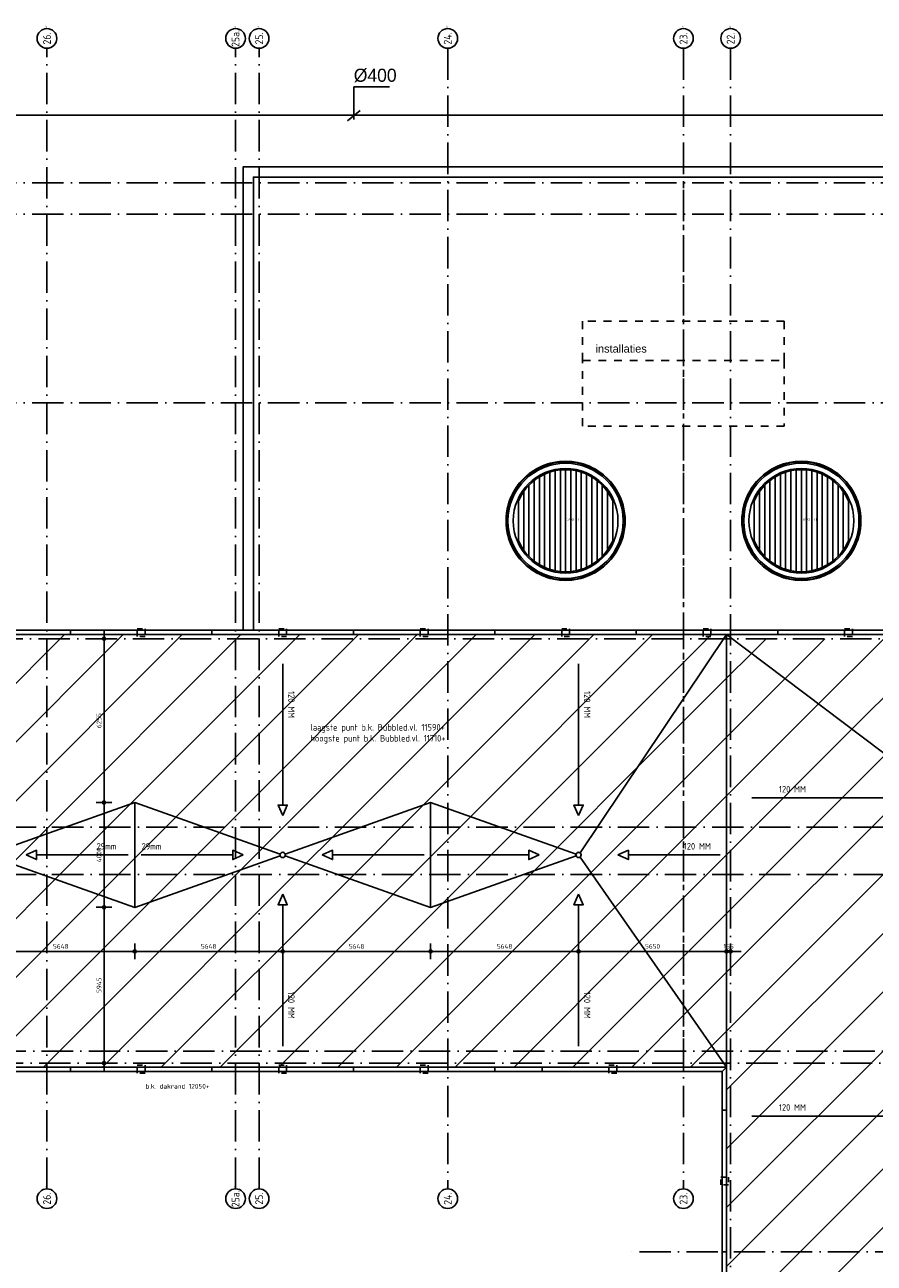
# Model space of a CAD drawing. Extents: x -9573 to 237800, y 0 to 168200.
# Tile 8 of 37: x 35513 to 67942, y 78140 to 125415. Entities that reach past the tile are written whole.
import ezdxf
from ezdxf.enums import TextEntityAlignment as Align

# ---------------------------------------------------------------- set-up
doc = ezdxf.new("R2010")
doc.units = 0
doc.header["$LTSCALE"] = 200
for name, pattern in [('2322121', [2000, 1000, 1000]), ('DASHDOT', [9, 6, -1.5, 0, -1.5]), ('DASHED', [3, 1.5, -1.5]), ('HIDDEN', [2, 1, -1])]:
    doc.linetypes.add(name, pattern=pattern)
doc.layers.get('0').update_dxf_attribs({"linetype": 'CONTINUOUS'})
doc.layers.get('DEFPOINTS').update_dxf_attribs({"linetype": 'CONTINUOUS'})
for name, color, linetype in [('AL$1----_ALGEMEEN', 7, 'CONTINUOUS'), ('AL$1----_MAATVOERING', 7, 'CONTINUOUS'), ('AL$1----_TEKST', 7, 'CONTINUOUS'), ('AL$7----_STRAMIEN', 1, 'DASHDOT'), ('AL27----_DAKEN', 7, 'CONTINUOUS'), ('AL27---_DAKAFSCHOT', 7, 'CONTINUOUS'), ('ALN-----_BLOCKNAAM', 2, 'CONTINUOUS'), ('BL$4----', 7, 'CONTINUOUS'), ('OL59----_WTBINST', 7, 'CONTINUOUS'), ('WL524---', 4, 'CONTINUOUS')]:
    doc.layers.add(name, color=color, linetype=linetype)
doc.styles.add('BURO-025', font='BUROFONT.shx', dxfattribs={"height": 500})
doc.styles.get("Standard").update_dxf_attribs({"font": 'ISOCP'})
doc.dimstyles.new('018STIP100UIT', dxfattribs={"dimscale": 100, "dimtxt": 1.8, "dimasz": 2, "dimexe": 2, "dimexo": 3, "dimgap": 1, "dimtad": 1, "dimdec": 4, "dimrnd": 1, "dimtxsty": 'STANDARD', "dimblk": 'MSTR3', "dimblk1": 'MSTR3', "dimblk2": 'MSTR3', "dimsah": 1, "dimcen": 3, "dimdle": 1.25, "dimse1": 1, "dimse2": 1, "dimclrd": 256, "dimclre": 1, "dimclrt": 7, "dimazin": 3, "dimtfac": 0.75, "dimtdec": 4, "dimtix": 1, "dimtmove": 0, "dimatfit": 3, "dimtvp": 1.5, "dimtolj": 1, "dimtzin": 0})

# ---------------------------------------------------------------- blocks, each defined once
blk = doc.blocks.new('DAKLICHT')
at = {"layer": 'AL$1----_ALGEMEEN', "color": 1}
for points in [[(-500, 1885), (-500, 1936)], [(-400, -1909), (-400, 1909)], [(-300, 1927), (-300, 1977)], [(-200, -1940), (-200, 1940)], [(-100, 1947), (-100, 1997)], [(0, -1950), (0, 1950)], [(100, 1947), (100, 1997)], [(200, -1940), (200, 1940)], [(300, 1927), (300, 1977)], [(400, -1909), (400, 1909)], [(500, 1885), (500, 1936)], [(-1300, 1453), (-1300, 1520)], [(-1200, -1537), (-1200, 1537)], [(-1100, 1610), (-1100, 1670)], [(-1000, -1674), (-1000, 1674)], [(-900, 1730), (-900, 1786)], [(-800, -1778), (-800, 1778)], [(-700, 1820), (-700, 1873)], [(-600, -1855), (-600, 1855)], [(600, -1855), (600, 1855)], [(700, 1820), (700, 1873)], [(800, -1778), (800, 1778)], [(900, 1730), (900, 1786)], [(1000, -1674), (1000, 1674)], [(1100, 1610), (1100, 1670)], [(1200, -1537), (1200, 1537)], [(1300, 1453), (1300, 1520)], [(-1700, 955), (-1700, 1054)], [(-1600, -1115), (-1600, 1115)], [(-1500, 1246), (-1500, 1323)], [(-1400, -1357), (-1400, 1357)], [(1400, -1357), (1400, 1357)], [(1500, 1246), (1500, 1323)], [(1600, -1115), (1600, 1115)], [(1700, 955), (1700, 1054)], [(-1800, -750), (-1800, 750)], [(1800, -750), (1800, 750)], [(-1700, -1054), (-1700, -955)], [(-1500, -1323), (-1500, -1246)], [(1500, -1323), (1500, -1246)], [(1700, -1054), (1700, -955)], [(-1300, -1520), (-1300, -1453)], [(-1100, -1670), (-1100, -1610)], [(-900, -1786), (-900, -1730)], [(-700, -1873), (-700, -1820)], [(-500, -1936), (-500, -1885)], [(500, -1936), (500, -1885)], [(700, -1873), (700, -1820)], [(900, -1786), (900, -1730)], [(1100, -1670), (1100, -1610)], [(1300, -1520), (1300, -1453)], [(-300, -1977), (-300, -1927)], [(-100, -1997), (-100, -1947)], [(100, -1997), (100, -1947)], [(300, -1977), (300, -1927)]]:
    blk.add_lwpolyline(points, dxfattribs=at)
for radius in [2273, 2255, 2200, 2000]:
    blk.add_circle((0, 0), radius, dxfattribs=at)
for start, end in [(22.6199, 157.3801), (202.6199, 337.3801)]:
    blk.add_arc((0, 0), 1950, start, end, dxfattribs=at)
at = {"layer": 'ALN-----_BLOCKNAAM', "linetype": 'CONTINUOUS'}
blk.add_text('DAKLICHT', height=100, dxfattribs=at).set_placement((0, 0))
blk = doc.blocks.new('MSTR3')
at = {"color": 0, "linetype": 'CONTINUOUS'}
for p, q in [((-1, 0), (0, 0)), ((0, 1.5), (0, 0)), ((0, 0), (0, -1.5)), ((0, 0), (1.5, 0))]:
    blk.add_line(p, q, dxfattribs=at)
blk.add_circle((0, 0), 0.3, dxfattribs=at)
blk = doc.blocks.new('*D24')
at = {"linetype": 'BYBLOCK'}
blk.add_line((39911, 90046), (45159, 90046), dxfattribs=at)
at = {"layer": 'DEFPOINTS', "color": 0, "linetype": 'BYBLOCK'}
for p in [(45359, 93726), (39711, 91726), (45359, 90046)]:
    blk.add_point(p, dxfattribs=at)
at = {"linetype": 'BYBLOCK', "xscale": 200, "yscale": 200, "zscale": 200, "rotation": 180}
blk.add_blockref('MSTR3', (39711, 90046), dxfattribs=at)
at = {"linetype": 'BYBLOCK', "xscale": 200, "yscale": 200, "zscale": 200}
blk.add_blockref('MSTR3', (45359, 90046), dxfattribs=at)
at = {"color": 7, "linetype": 'BYBLOCK', "insert": (42535, 90236), "char_height": 180, "attachment_point": 5}
blk.add_mtext('\\A1;5648', dxfattribs=at)
blk = doc.blocks.new('*D25')
at = {"linetype": 'BYBLOCK'}
blk.add_line((45559, 90046), (50807, 90046), dxfattribs=at)
at = {"layer": 'DEFPOINTS', "color": 0, "linetype": 'BYBLOCK'}
for p in [(45359, 93726), (51007, 91726), (51007, 90046)]:
    blk.add_point(p, dxfattribs=at)
at = {"linetype": 'BYBLOCK', "xscale": 200, "yscale": 200, "zscale": 200, "rotation": 180}
blk.add_blockref('MSTR3', (45359, 90046), dxfattribs=at)
at = {"linetype": 'BYBLOCK', "xscale": 200, "yscale": 200, "zscale": 200}
blk.add_blockref('MSTR3', (51007, 90046), dxfattribs=at)
at = {"color": 7, "linetype": 'BYBLOCK', "insert": (48183, 90236), "char_height": 180, "attachment_point": 5}
blk.add_mtext('\\A1;5648', dxfattribs=at)
blk = doc.blocks.new('*D26')
at = {"linetype": 'BYBLOCK'}
blk.add_line((51207, 90046), (56455, 90046), dxfattribs=at)
at = {"layer": 'DEFPOINTS', "color": 0, "linetype": 'BYBLOCK'}
for p in [(56655, 93726), (51007, 91726), (56655, 90046)]:
    blk.add_point(p, dxfattribs=at)
at = {"linetype": 'BYBLOCK', "xscale": 200, "yscale": 200, "zscale": 200, "rotation": 180}
blk.add_blockref('MSTR3', (51007, 90046), dxfattribs=at)
at = {"linetype": 'BYBLOCK', "xscale": 200, "yscale": 200, "zscale": 200}
blk.add_blockref('MSTR3', (56655, 90046), dxfattribs=at)
at = {"color": 7, "linetype": 'BYBLOCK', "insert": (53831, 90236), "char_height": 180, "attachment_point": 5}
blk.add_mtext('\\A1;5648', dxfattribs=at)
blk = doc.blocks.new('*D27')
at = {"linetype": 'BYBLOCK'}
blk.add_line((56855, 90046), (62105, 90046), dxfattribs=at)
at = {"layer": 'DEFPOINTS', "color": 0, "linetype": 'BYBLOCK'}
for p in [(62305, 102135), (56655, 93726), (62305, 90046)]:
    blk.add_point(p, dxfattribs=at)
at = {"linetype": 'BYBLOCK', "xscale": 200, "yscale": 200, "zscale": 200, "rotation": 180}
blk.add_blockref('MSTR3', (56655, 90046), dxfattribs=at)
at = {"linetype": 'BYBLOCK', "xscale": 200, "yscale": 200, "zscale": 200}
blk.add_blockref('MSTR3', (62305, 90046), dxfattribs=at)
at = {"color": 7, "linetype": 'BYBLOCK', "insert": (59480, 90236), "char_height": 180, "attachment_point": 5}
blk.add_mtext('\\A1;5650', dxfattribs=at)
blk = doc.blocks.new('*D28')
at = {"linetype": 'BYBLOCK'}
for p, q in [((62105, 90046), (61905, 90046)), ((62305, 90046), (62460, 90046)), ((62660, 90046), (62860, 90046))]:
    blk.add_line(p, q, dxfattribs=at)
at = {"layer": 'DEFPOINTS', "color": 0, "linetype": 'BYBLOCK'}
for p in [(62305, 102135), (62460, 92980), (62460, 90046)]:
    blk.add_point(p, dxfattribs=at)
at = {"linetype": 'BYBLOCK', "xscale": 200, "yscale": 200, "zscale": 200}
blk.add_blockref('MSTR3', (62305, 90046), dxfattribs=at)
at = {"linetype": 'BYBLOCK', "xscale": 200, "yscale": 200, "zscale": 200, "rotation": 180}
blk.add_blockref('MSTR3', (62460, 90046), dxfattribs=at)
at = {"color": 7, "linetype": 'BYBLOCK', "insert": (62383, 90236), "char_height": 180, "attachment_point": 5}
blk.add_mtext('\\A1;155', dxfattribs=at)
blk = doc.blocks.new('*D29')
at = {"linetype": 'BYBLOCK'}
blk.add_line((39511, 90046), (34263, 90046), dxfattribs=at)
at = {"layer": 'DEFPOINTS', "color": 0, "linetype": 'BYBLOCK'}
for p in [(34063, 93726), (39711, 91726), (34063, 90046)]:
    blk.add_point(p, dxfattribs=at)
at = {"linetype": 'BYBLOCK', "xscale": 200, "yscale": 200, "zscale": 200, "rotation": 180}
blk.add_blockref('MSTR3', (34063, 90046), dxfattribs=at)
at = {"linetype": 'BYBLOCK', "xscale": 200, "yscale": 200, "zscale": 200}
blk.add_blockref('MSTR3', (39711, 90046), dxfattribs=at)
at = {"color": 7, "linetype": 'BYBLOCK', "insert": (36887, 90236), "char_height": 180, "attachment_point": 5}
blk.add_mtext('\\A1;5648', dxfattribs=at)
blk = doc.blocks.new('*D31')
at = {"linetype": 'BYBLOCK'}
blk.add_line((38539, 85980), (38539, 91526), dxfattribs=at)
at = {"layer": 'DEFPOINTS', "color": 0, "linetype": 'BYBLOCK'}
for p in [(38539, 91726), (39711, 91726), (36360, 85780)]:
    blk.add_point(p, dxfattribs=at)
at = {"linetype": 'BYBLOCK', "xscale": 200, "yscale": 200, "zscale": 200}
for p, rotation in [((38539, 91726), 90), ((38539, 85780), 270)]:
    blk.add_blockref('MSTR3', p, dxfattribs=dict(at, rotation=rotation))
at = {"color": 7, "linetype": 'BYBLOCK', "insert": (38349, 88753), "char_height": 180, "attachment_point": 5, "rotation": 90}
blk.add_mtext('\\A1;5945', dxfattribs=at)
blk = doc.blocks.new('*D32')
at = {"linetype": 'BYBLOCK'}
blk.add_line((38539, 91926), (38539, 95526), dxfattribs=at)
at = {"layer": 'DEFPOINTS', "color": 0, "linetype": 'BYBLOCK'}
for p in [(38539, 95726), (39711, 95726), (39711, 91726)]:
    blk.add_point(p, dxfattribs=at)
at = {"linetype": 'BYBLOCK', "xscale": 200, "yscale": 200, "zscale": 200}
for p, rotation in [((38539, 95726), 90), ((38539, 91726), 270)]:
    blk.add_blockref('MSTR3', p, dxfattribs=dict(at, rotation=rotation))
at = {"color": 7, "linetype": 'BYBLOCK', "insert": (38349, 93726), "char_height": 180, "attachment_point": 5, "rotation": 90}
blk.add_mtext('\\A1;4000', dxfattribs=at)
blk = doc.blocks.new('*D33')
at = {"linetype": 'BYBLOCK'}
blk.add_line((38539, 95926), (38539, 101780), dxfattribs=at)
at = {"layer": 'DEFPOINTS', "color": 0, "linetype": 'BYBLOCK'}
for p in [(36360, 101980), (38539, 101980), (39711, 95726)]:
    blk.add_point(p, dxfattribs=at)
at = {"linetype": 'BYBLOCK', "xscale": 200, "yscale": 200, "zscale": 200}
for p, rotation in [((38539, 101980), 90), ((38539, 95726), 270)]:
    blk.add_blockref('MSTR3', p, dxfattribs=dict(at, rotation=rotation))
at = {"color": 7, "linetype": 'BYBLOCK', "insert": (38349, 98853), "char_height": 180, "attachment_point": 5, "rotation": 90}
blk.add_mtext('\\A1;6255', dxfattribs=at)
blk = doc.blocks.new('1011')
at = {"layer": 'AL$7----_STRAMIEN', "color": 7, "linetype": 'CONTINUOUS'}
blk.add_circle((-750, 0), 750, dxfattribs=at)
at = {"layer": 'ALN-----_BLOCKNAAM', "linetype": 'CONTINUOUS'}
blk.add_text('1011', height=100, dxfattribs=at).set_placement((0, 0))

msp = doc.modelspace()

# ---------------------------------------------------------------- hatches: boundary and pattern name
at = {"layer": 'BL$4----'}
h = msp.add_hatch(dxfattribs=at)
h.set_pattern_fill('ANSI31', color=256, scale=500, style=0)
h.paths.add_polyline_path([(28412.41608, 102135.22757), (62305.12166, 102135.22757), (56654.76887, 93725.58036), (51006.76887, 95725.58036), (45358.76887, 93725.58036), (39710.76887, 95725.58036), (34062.76887, 93725.58036)])
h.paths.add_polyline_path([(28412.41608, 85625.58036), (62305.12166, 85625.58036), (56654.76887, 93725.58036), (51006.76887, 91725.58036), (45358.76887, 93725.58036), (39710.76887, 91725.58036), (34062.76887, 93725.58036)])
h = msp.add_hatch(dxfattribs=at)
h.set_pattern_fill('ANSI31', color=256, scale=500, style=0)
h.paths.add_polyline_path([(62305.12166, 102135.22757), (70560.12166, 95905.40396), (68560.12166, 89830.40396), (70560.12166, 83755.40396), (68560.12166, 77680.40396), (70560.12166, 71605.40396), (68560.12166, 65530.40396), (70560.12166, 59455.40396), (62305.12166, 53225.58036)])
h = msp.add_hatch(dxfattribs=at)
h.set_pattern_fill('ANSI31', color=256, scale=500, style=0)
h.paths.add_polyline_path([(60660.12166, 99686.90794), (57363.61218, 94780.58036), (60660.12166, 94780.58036)])
h.paths.add_polyline_path([(62305.12166, 101980.58036), (62201.21584, 101980.58036), (60660.12166, 99686.90794), (60660.12166, 94780.58036), (62305.12166, 94780.58036)])
h.paths.add_polyline_path([(62305.12166, 92980.58036), (62305.12166, 94780.58036), (60660.12166, 94780.58036), (60660.12166, 92980.58036)])
h.paths.add_polyline_path([(58158.28838, 93725.58036), (58558.28838, 93901.63765), (58558.28838, 93725.58036), (60660.12166, 93725.58036), (60660.12166, 94780.58036), (57363.61218, 94780.58036), (56710.53865, 93808.58476, -0.5272659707), (56711.98151, 93643.56381), (57174.46181, 92980.58036), (60660.12166, 92980.58036), (60660.12166, 93725.58036), (58558.28838, 93725.58036), (58558.28838, 93549.52306)])
h.paths.add_polyline_path([(60660.12166, 87983.7517), (60660.12166, 92980.58036), (57174.46181, 92980.58036)])
h.paths.add_polyline_path([(60660.12166, 87983.7517), (61883.08914, 86230.58036), (62305.12166, 86230.58036), (62305.12166, 92980.58036), (60660.12166, 92980.58036)])
h.paths.add_polyline_path([(60691.74264, 94243.53077), (61766.74264, 94243.53077), (61766.74264, 93868.48156), (60691.74264, 93868.48156)], flags=24)
h.paths.add_polyline_path([(59209.8744, 90371.21576), (59750.01613, 90371.21576), (59750.01613, 90101.21576), (59209.8744, 90101.21576)], flags=24)
h.paths.add_polyline_path([(62189.89374, 90371.21576), (62575.34958, 90371.21576), (62575.34958, 90101.21576), (62189.89374, 90101.21576)], flags=9)
h = msp.add_hatch(dxfattribs=at)
h.set_pattern_fill('ANSI31', color=256, scale=500, style=0)
h.paths.add_polyline_path([(62509.80749, 101980.58036), (69660.12166, 96584.43305), (69660.12166, 101980.58036)])
h = msp.add_hatch(dxfattribs=at)
h.set_pattern_fill('ANSI31', color=256, scale=500, style=0)
h.paths.add_polyline_path([(34062.76887, 93725.58036), (39710.76887, 95725.58036), (45358.76887, 93725.58036), (51006.76887, 95725.58036), (56654.76887, 93725.58036), (51006.76887, 91725.58036), (45358.76887, 93725.58036), (39710.76887, 91725.58036)])

# ---------------------------------------------------------------- linework, layer by layer
at = {"layer": 'AL$7----_STRAMIEN', "color": 1}
msp.add_line((83577.44753, 78580.58036), (58560.12166, 78580.58036), dxfattribs=at)
for points in [[(36360.12166, 80980.58035), (36360.12166, 124517.90623)], [(43560.12166, 80980.58035), (43560.12166, 124517.90623)], [(44460.12166, 80980.58035), (44460.12166, 124517.90623)], [(51660.12166, 124517.90623), (51660.12166, 80980.58035)], [(60660.12166, 124517.90623), (60660.12166, 80980.58035)], [(62460.12166, 124517.90623), (62460.12166, 48441.6449)], [(81997.44753, 119380.58036), (-5367.20421, 119380.58036)], [(81997.44753, 118180.58036), (-5367.20421, 118180.58036)], [(81997.44753, 110980.58036), (-5367.20421, 110980.58036)], [(-5367.20421, 101980.58036), (233965.12151, 101980.58036)], [(233960.29813, 94780.58036), (-5367.20421, 94780.58036)], [(233960.29813, 92980.58036), (-5367.20421, 92980.58036)], [(233568.74068, 86230.58036), (-2089.62728, 86230.58036)], [(84060.12166, 85780.58036), (-5351.03716, 85780.58036)]]:
    msp.add_lwpolyline(points, dxfattribs=at)
at = {"layer": 'AL27----_DAKEN', "color": 1}
for points in [[(43850.12166, 102290.58033), (43850.12166, 119990.58036), (77470.12166, 119990.58036), (77470.12166, 102290.58033)], [(44240.12166, 102290.58033), (44240.12166, 119600.58036), (77080.12166, 119600.58036), (77080.12166, 102290.58033)]]:
    msp.add_lwpolyline(points, dxfattribs=at)
at = {"layer": 'AL27----_DAKEN', "color": 1, "linetype": 'HIDDEN'}
msp.add_lwpolyline([(60660.12166, 119380.40396), (60660.12166, 85780.40396)], dxfattribs=at)
at = {"layer": 'AL27----_DAKEN', "color": 4}
for points in [[(11740.12166, 102300.22757), (11740.12166, 53060.58036), (28579.76887, 53060.58036), (28579.76887, 85460.58036), (62140.12166, 85460.58036), (62140.12166, 53060.58036), (78979.76887, 53060.58036), (78979.76887, 102300.22757)], [(11905.12166, 102135.22757), (11905.12166, 53225.58036), (28414.76887, 53225.58036), (28414.76887, 85625.58036), (62305.12166, 85625.58036), (62305.12166, 53225.58036), (78814.76887, 53225.58036), (78814.76887, 102135.22757)]]:
    msp.add_lwpolyline(points, close=True, dxfattribs=at)
for points in [[(37260.12166, 102135.22757), (37260.12166, 102290.40396)], [(42660.12166, 102135.22757), (42660.12166, 102290.40396)], [(48060.12166, 102135.22757), (48060.12166, 102290.40396)], [(53460.12166, 102135.22757), (53460.12166, 102290.40396)], [(58860.12166, 102135.22757), (58860.12166, 102290.40396)], [(64260.12166, 102135.22757), (64260.12166, 102290.40396)], [(37260.12166, 85470.40396), (37260.12166, 85625.58036)], [(42660.12166, 85470.40396), (42660.12166, 85625.58036)], [(48060.12166, 85470.40396), (48060.12166, 85625.58036)], [(53460.12166, 85470.40396), (53460.12166, 85625.58036)], [(55260.12166, 85470.40396), (55260.12166, 85625.58036)], [(60660.12166, 85470.40396), (60660.12166, 85625.58036)], [(62149.94526, 83980.40396), (62305.12166, 83980.40396)], [(62149.94526, 78580.40396), (62305.12166, 78580.40396)]]:
    msp.add_lwpolyline(points, dxfattribs=at)
at = {"layer": 'AL27----_DAKEN', "color": 1, "linetype": 'HIDDEN'}
for points in [[(39810.12166, 102062.81577), (39810.12166, 102362.81577), (40110.12166, 102362.81577), (40110.12166, 102062.81577)], [(45210.12166, 102062.81577), (45210.12166, 102362.81577), (45510.12166, 102362.81577), (45510.12166, 102062.81577)], [(50610.12166, 102062.81577), (50610.12166, 102362.81577), (50910.12166, 102362.81577), (50910.12166, 102062.81577)], [(56010.12166, 102062.81577), (56010.12166, 102362.81577), (56310.12166, 102362.81577), (56310.12166, 102062.81577)], [(61410.12166, 102062.81577), (61410.12166, 102362.81577), (61710.12166, 102362.81577), (61710.12166, 102062.81577)], [(66810.12166, 102062.81577), (66810.12166, 102362.81577), (67110.12166, 102362.81577), (67110.12166, 102062.81577)], [(39810.12166, 85397.99216), (39810.12166, 85697.99216), (40110.12166, 85697.99216), (40110.12166, 85397.99216)], [(45210.12166, 85397.99216), (45210.12166, 85697.99216), (45510.12166, 85697.99216), (45510.12166, 85397.99216)], [(50610.12166, 85397.99216), (50610.12166, 85697.99216), (50910.12166, 85697.99216), (50910.12166, 85397.99216)], [(57810.12166, 85397.99216), (57810.12166, 85697.99216), (58110.12166, 85697.99216), (58110.12166, 85397.99216)], [(62382.44526, 81130.40396), (62082.44526, 81130.40396), (62082.44526, 81430.40396), (62382.44526, 81430.40396)]]:
    msp.add_lwpolyline(points, close=True, dxfattribs=at)
at = {"layer": 'AL27----_DAKEN'}
for points in [[(62305.12166, 102135.22757), (62305.12166, 85625.58036)], [(45358.76887, 95629.09987), (45358.76887, 101019.88777)], [(56654.76887, 95629.09987), (56654.76887, 101019.88777)], [(45358.76887, 95229.09987), (45182.71157, 95629.09987), (45358.76887, 95629.09987)], [(45358.76887, 95229.09987), (45534.82617, 95629.09987), (45358.76887, 95629.09987)], [(56654.76887, 95229.09987), (56478.71157, 95629.09987), (56654.76887, 95629.09987)], [(56654.76887, 95229.09987), (56830.82617, 95629.09987), (56654.76887, 95629.09987)], [(68656.60215, 95905.40396), (63265.81425, 95905.40396)], [(35566.28838, 93725.58036), (35966.28838, 93901.63765), (35966.28838, 93725.58036)], [(35566.28838, 93725.58036), (35966.28838, 93549.52306), (35966.28838, 93725.58036)], [(35966.28838, 93725.58036), (39462.82658, 93725.58036)], [(43455.24936, 93725.58036), (39958.71116, 93725.58036)], [(43855.24936, 93725.58036), (43455.24936, 93901.63765), (43455.24936, 93725.58036)], [(43855.24936, 93725.58036), (43455.24936, 93549.52306), (43455.24936, 93725.58036)], [(46862.28838, 93725.58036), (47262.28838, 93901.63765), (47262.28838, 93725.58036)], [(46862.28838, 93725.58036), (47262.28838, 93549.52306), (47262.28838, 93725.58036)], [(47262.28838, 93725.58036), (50758.82658, 93725.58036)], [(54751.24936, 93725.58036), (51254.71116, 93725.58036)], [(55151.24936, 93725.58036), (54751.24936, 93901.63765), (54751.24936, 93725.58036)], [(55151.24936, 93725.58036), (54751.24936, 93549.52306), (54751.24936, 93725.58036)], [(58158.28838, 93725.58036), (58558.28838, 93901.63765), (58558.28838, 93725.58036)], [(58158.28838, 93725.58036), (58558.28838, 93549.52306), (58558.28838, 93725.58036)], [(58558.28838, 93725.58036), (62054.82658, 93725.58036)], [(45358.76887, 92222.06085), (45182.71157, 91822.06085), (45358.76887, 91822.06085)], [(45358.76887, 92222.06085), (45534.82617, 91822.06085), (45358.76887, 91822.06085)], [(56654.76887, 92222.06085), (56478.71157, 91822.06085), (56654.76887, 91822.06085)], [(56654.76887, 92222.06085), (56830.82617, 91822.06085), (56654.76887, 91822.06085)], [(45358.76887, 91822.06085), (45358.76887, 86431.27295)], [(56654.76887, 91822.06085), (56654.76887, 86431.27295)], [(68656.60215, 83755.40396), (63265.81425, 83755.40396)]]:
    msp.add_lwpolyline(points, dxfattribs=at)
at = {"layer": 'AL27----_DAKEN', "color": 4, "linetype": 'HIDDEN'}
msp.add_lwpolyline([(62140.12166, 85460.58036), (62305.12166, 85625.58036)], dxfattribs=at)
at = {"layer": 'AL27---_DAKAFSCHOT', "color": 1}
for points in [[(58432.67398, 106480.40396, -1.0000000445), (53887.56934, 106480.40396, -1.0000000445)], [(62887.56934, 106480.40396, 1.0000000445), (67432.67398, 106480.40396, 1.0000000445)], [(62305.12166, 102135.22757), (28412.41608, 102135.22757), (34006.99909, 93808.58476, -0.4898802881), (34157.03334, 93758.96013), (39710.76887, 95725.58036), (45264.5044, 93758.96013, -0.7067374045), (45453.03334, 93758.96013), (51006.76887, 95725.58036), (56560.5044, 93758.96013, -0.4898802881), (56710.53865, 93808.58476)], [(62305.12166, 102135.22757), (56710.53865, 93808.58476, -0.2498066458), (56754.76887, 93725.58036, -0.2451672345), (56711.98151, 93643.56381), (62305.12166, 85625.58036)], [(70528.8509, 83660.24262, -0.3238467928), (70460.12166, 83755.22757, -0.3238467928), (70528.8509, 83850.21251), (68560.12166, 89830.22757), (70528.8509, 95810.24262, -0.3238467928), (70460.12166, 95905.22757, -0.163043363), (70480.30105, 95965.46601), (62305.12166, 102135.05117), (62305.12166, 53225.40396), (70480.30105, 59394.98913, -0.163043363), (70460.12166, 59455.22757, -0.3238467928), (70528.8509, 59550.21251), (68560.12166, 65530.22757), (70528.8509, 71510.24262, -0.3238467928), (70460.12166, 71605.22757, -0.3238467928), (70528.8509, 71700.21251), (68560.12166, 77680.22757)], [(78814.76887, 102135.05117), (62305.12166, 102135.05117), (70480.30105, 95965.46601, -0.4981300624), (70639.94103, 95965.46765)], [(45264.5044, 93758.96013), (39710.76887, 95725.58036), (34157.03334, 93758.96013, -0.0852882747), (34162.76887, 93725.58036, -0.0852882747), (34157.03334, 93692.20059), (39710.76887, 91725.58036), (45264.5044, 93692.20059, -0.0852882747), (45258.76887, 93725.58036, -0.0852882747)], [(56560.5044, 93692.20059, -0.0852882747), (56554.76887, 93725.58036, -0.0852882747), (56560.5044, 93758.96013), (51006.76887, 95725.58036), (45453.03334, 93758.96013, -0.0852882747), (45458.76887, 93725.58036, -0.0852882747), (45453.03334, 93692.20059), (51006.76887, 91725.58036)], [(56711.98151, 93643.56381, -0.4953127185), (56560.5044, 93692.20059), (51006.76887, 91725.58036), (45453.03334, 93692.20059, -0.7067374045), (45264.5044, 93692.20059), (39710.76887, 91725.58036), (34157.03334, 93692.20059, -0.4953127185), (34005.55623, 93643.56381), (28412.41608, 85625.58036), (62305.12166, 85625.58036)]]:
    msp.add_lwpolyline(points, format="xyb", close=True, dxfattribs=at)
for points in [[(39710.76887, 91725.58036), (39710.76887, 95725.58036)], [(51006.76887, 91725.58036), (51006.76887, 95725.58036)]]:
    msp.add_lwpolyline(points, dxfattribs=at)
at = {"layer": 'AL27---_DAKAFSCHOT', "color": 4}
for centre in [(45358.76887, 93725.58036), (56654.76887, 93725.58036)]:
    msp.add_circle(centre, 100, dxfattribs=at)
at = {"layer": 'OL59----_WTBINST', "color": 8, "linetype": 'DASHED'}
msp.add_line((64510.12173, 114095.12855), (56810.12173, 114095.12855), dxfattribs=at)
for points in [[(56810.12166, 114094.95213), (56810.12166, 112594.95213), (64510.12166, 112594.95213), (64510.12166, 114094.95213)], [(56810.12166, 110094.95213), (56810.12166, 112594.95213), (64510.12166, 112594.95213), (64510.12166, 110094.95213)]]:
    msp.add_lwpolyline(points, close=True, dxfattribs=at)
at = {"layer": 'WL524---', "color": 1}
for p, q in [((48073.08302, 123043.2116), (49440.25201, 123043.2116)), ((48073.08302, 121798.71925), (48073.08302, 123043.2116)), ((47828.94583, 121749.91557), (48317.22022, 122140.34441))]:
    msp.add_line(p, q, dxfattribs=at)
at = {"layer": 'WL524---', "color": 6, "linetype": '2322121'}
msp.add_line((28164.66189, 121969.38562), (71928.49586, 121969.38562), dxfattribs=at)

# ---------------------------------------------------------------- block references
at = {"layer": 'AL$1----_ALGEMEEN'}
for p in [(56160.12166, 106480.40396), (65160.12166, 106480.40396)]:
    msp.add_blockref('DAKLICHT', p, dxfattribs=at)
at = {"layer": 'AL$7----_STRAMIEN'}
ref = msp.add_blockref('1011', (36360.12166, 125267.90623), dxfattribs=dict(at, xscale=0.5, yscale=0.5, zscale=0.5, rotation=90))
ref.add_attrib('STR-NAAM', '26.', dxfattribs={"color": 3, "linetype": 'CONTINUOUS', "height": 300, "rotation": 90}).set_placement((36360.12166, 124892.90623), align=Align.MIDDLE)
ref = msp.add_blockref('1011', (43560.12166, 125267.90623), dxfattribs=dict(at, xscale=0.5, yscale=0.5, zscale=0.5, rotation=90))
ref.add_attrib('STR-NAAM', '25a.', dxfattribs={"color": 3, "linetype": 'CONTINUOUS', "height": 300, "rotation": 90}).set_placement((43560.12166, 124892.90623), align=Align.MIDDLE)
ref = msp.add_blockref('1011', (44460.12166, 125267.90623), dxfattribs=dict(at, xscale=0.5, yscale=0.5, zscale=0.5, rotation=90))
ref.add_attrib('STR-NAAM', '25.', dxfattribs={"color": 3, "linetype": 'CONTINUOUS', "height": 300, "rotation": 90}).set_placement((44460.12166, 124892.90623), align=Align.MIDDLE)
ref = msp.add_blockref('1011', (51660.12166, 125267.90623), dxfattribs=dict(at, xscale=0.5, yscale=0.5, zscale=0.5, rotation=90))
ref.add_attrib('STR-NAAM', '24.', dxfattribs={"color": 3, "linetype": 'CONTINUOUS', "height": 300, "rotation": 90}).set_placement((51660.12166, 124892.90623), align=Align.MIDDLE)
ref = msp.add_blockref('1011', (60660.12166, 125267.90623), dxfattribs=dict(at, xscale=0.5, yscale=0.5, zscale=0.5, rotation=90))
ref.add_attrib('STR-NAAM', '23.', dxfattribs={"color": 3, "linetype": 'CONTINUOUS', "height": 300, "rotation": 90}).set_placement((60660.12166, 124892.90623), align=Align.MIDDLE)
ref = msp.add_blockref('1011', (62460.12166, 125267.90623), dxfattribs=dict(at, xscale=0.5, yscale=0.5, zscale=0.5, rotation=90))
ref.add_attrib('STR-NAAM', '22.', dxfattribs={"color": 3, "linetype": 'CONTINUOUS', "height": 300, "rotation": 90}).set_placement((62460.12166, 124892.90623), align=Align.MIDDLE)
ref = msp.add_blockref('1011', (36360.12166, 80980.58035), dxfattribs=dict(at, xscale=0.5, yscale=0.5, zscale=0.5, rotation=90))
ref.add_attrib('STR-NAAM', '26.', dxfattribs={"color": 3, "linetype": 'CONTINUOUS', "height": 300, "rotation": 90}).set_placement((36360.12166, 80605.58035), align=Align.MIDDLE)
ref = msp.add_blockref('1011', (43560.12166, 80980.58035), dxfattribs=dict(at, xscale=0.5, yscale=0.5, zscale=0.5, rotation=90))
ref.add_attrib('STR-NAAM', '25a.', dxfattribs={"color": 3, "linetype": 'CONTINUOUS', "height": 300, "rotation": 90}).set_placement((43560.12166, 80605.58035), align=Align.MIDDLE)
ref = msp.add_blockref('1011', (44460.12166, 80980.58035), dxfattribs=dict(at, xscale=0.5, yscale=0.5, zscale=0.5, rotation=90))
ref.add_attrib('STR-NAAM', '25.', dxfattribs={"color": 3, "linetype": 'CONTINUOUS', "height": 300, "rotation": 90}).set_placement((44460.12166, 80605.58035), align=Align.MIDDLE)
ref = msp.add_blockref('1011', (51660.12166, 80980.58035), dxfattribs=dict(at, xscale=0.5, yscale=0.5, zscale=0.5, rotation=90))
ref.add_attrib('STR-NAAM', '24.', dxfattribs={"color": 3, "linetype": 'CONTINUOUS', "height": 300, "rotation": 90}).set_placement((51660.12166, 80605.58035), align=Align.MIDDLE)
ref = msp.add_blockref('1011', (60660.12166, 80980.58035), dxfattribs=dict(at, xscale=0.5, yscale=0.5, zscale=0.5, rotation=90))
ref.add_attrib('STR-NAAM', '23.', dxfattribs={"color": 3, "linetype": 'CONTINUOUS', "height": 300, "rotation": 90}).set_placement((60660.12166, 80605.58035), align=Align.MIDDLE)

# ---------------------------------------------------------------- texts
at = {"layer": 'AL$1----_TEKST', "color": 4, "attachment_point": 1}
for s, insert, char_height, width in [('laagste punt b.k. Bubbled.vl. 11590+\\Phoogste punt b.k. Bubbled.vl. 11710+', (46418.42206, 98721.4101), 250, 7369.47), ('b.k. dakrand 12050+', (40121.88791, 84985.33022), 180, 3772.73)]:
    msp.add_mtext(s, dxfattribs=dict(at, insert=insert, char_height=char_height, width=width))
at = {"layer": 'AL27----_DAKEN', "char_height": 250, "width": 1902.82, "rotation": 270}
for insert, attachment_point in [((45814.21929, 99980.67668), 1), ((57110.21929, 99980.67668), 1), ((45814.21929, 87470.48404), 3), ((57110.21929, 87470.48404), 3)]:
    msp.add_mtext('120 MM', dxfattribs=dict(at, insert=insert, attachment_point=attachment_point))
at = {"layer": 'AL27----_DAKEN', "char_height": 250, "width": 1902.82}
for s, insert, attachment_point in [('120 MM', (64305.02534, 96360.85438), 1), ('29mm', (38254.63713, 94181.03077), 1), ('29mm', (39973.95648, 94181.03077), 1), ('120 MM', (61704.24264, 94181.03077), 3), ('120 MM', (64305.02534, 84210.85438), 1)]:
    msp.add_mtext(s, dxfattribs=dict(at, insert=insert, attachment_point=attachment_point))
at = {"layer": 'OL59----_WTBINST', "color": 8, "linetype": 'DASHED', "insert": (57303.53266, 113201.85325), "char_height": 300, "width": 2342.16, "attachment_point": 1}
msp.add_mtext('\\fArial|b0|i0|c0|p34;installaties', dxfattribs=at)
at = {"layer": 'WL524---', "color": 2, "style": 'BURO-025'}
msp.add_text('%%C400', height=500, dxfattribs=at).set_placement((48073.08302, 123238.42572))

# ---------------------------------------------------------------- dimensions: what is measured, and where the dimension line sits
at = {"layer": 'AL$1----_MAATVOERING', "color": 1}
for base, p1, p2, picture, middle in [((38539.45818, 101980.40396), (39710.76887, 95725.58036), (36360.12166, 101980.40396), '*D33', (38349.44046, 98852.99216)), ((38539.45818, 95725.58036), (39710.76887, 91725.58036), (39710.76887, 95725.58036), '*D32', (38349.45818, 93725.58036)), ((38539.45818, 91725.58036), (36360.12166, 85780.40396), (39710.76887, 91725.58036), '*D31', (38349.45818, 88752.99216))]:
    dim = msp.add_linear_dim(base=base, p1=p1, p2=p2, angle=90, dimstyle='018STIP100UIT', dxfattribs=at)
    dim.commit()
    dim.dimension.update_dxf_attribs({"geometry": picture, "text_midpoint": middle})
for base, p1, p2, picture, middle in [((62305.12166, 90046.21576), (56654.76887, 93725.58036), (62305.12166, 102135.22757), '*D27', (59479.94526, 90236.21576)), ((62460.12166, 90046.21576), (62305.12166, 102135.22757), (62460.12166, 92980.40396), '*D28', (62382.62166, 90236.21576)), ((34062.76887, 90046.21576), (39710.76887, 91725.58036), (34062.76887, 93725.58036), '*D29', (36886.76887, 90236.21576)), ((45358.76887, 90046.21576), (39710.76887, 91725.58036), (45358.76887, 93725.58036), '*D24', (42534.76887, 90236.21576)), ((51006.76887, 90046.21576), (45358.76887, 93725.58036), (51006.76887, 91725.58036), '*D25', (48182.76887, 90236.21576)), ((56654.76887, 90046.21576), (51006.76887, 91725.58036), (56654.76887, 93725.58036), '*D26', (53830.76887, 90236.21576))]:
    dim = msp.add_linear_dim(base=base, p1=p1, p2=p2, dimstyle='018STIP100UIT', dxfattribs=at)
    dim.commit()
    dim.dimension.update_dxf_attribs({"geometry": picture, "text_midpoint": middle})

doc.saveas('drawing.dxf')
